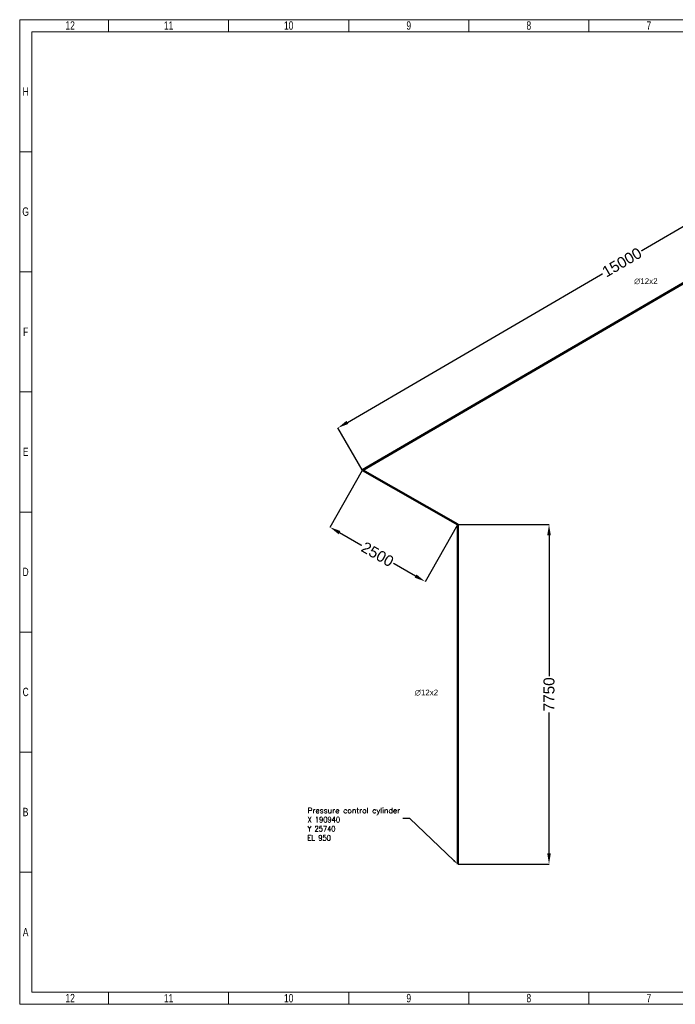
# Model space of a CAD drawing. Header units: millimetres. Extents: x 136540 to 167986, y -70244 to -47782.
# Tile 1 of 14: x 136540 to 151497, y -70244 to -47782. Entities that reach past the tile are written whole.
import ezdxf
from ezdxf import colors
from ezdxf.entities.mleader import LeaderData, LeaderLine
from ezdxf.math import Vec2, Vec3

# ---------------------------------------------------------------- set-up
doc = ezdxf.new("R2010")
doc.units = ezdxf.units.MM
doc.header["$LTSCALE"] = 0.25
doc.linetypes.add('HS_Solid', pattern=[0])
for name, color, linetype in [('Annotation', 7, 'Continuous'), ('COTAS', 136, 'Continuous'), ('Dimension', 1, 'Continuous')]:
    doc.layers.add(name, color=color, linetype=linetype)
doc.layers.add('Pipe Small Bore', color=30, linetype='Continuous', lineweight=50)
doc.styles.add('AdskIsoMetric', font='romans.shx')
doc.styles.add('MtXpl_Arial_Unicode_', font='ARIALUNI.ttf')
doc.styles.add('SLDTEXTSTYLE3', font='TXT', dxfattribs={"width": 0.75})
doc.styles.get("Standard").update_dxf_attribs({"font": 'arial.ttf'})
doc.dimstyles.new('AdskIsoMetric', dxfattribs={"dimtxt": 2.5, "dimasz": 2.5, "dimexe": 1, "dimexo": 2, "dimgap": 0.8, "dimtad": 1, "dimdec": 0, "dimrnd": 1, "dimzin": 0, "dimdsep": 46, "dimtxsty": 'AdskIsoMetric', "dimcen": 0, "dimclrt": 7, "dimadec": 0, "dimazin": 0, "dimtfac": 1, "dimtdec": 0, "dimtmove": 1, "dimatfit": 3, "dimfxl": 1, "dimtfill": 1, "dimfrac": 2, "dimtolj": 1, "dimtzin": 0, "dimarcsym": 0})

# ---------------------------------------------------------------- blocks, each defined once
blk = doc.blocks.new('cajetin')
at = {"color": 7, "linetype": 'Continuous', "lineweight": 18}
for p, q in [((0, 0), (0, 615)), ((0, 615), (861, 615)), ((55.5, 607.5), (55.5, 615)), ((130.5, 607.5), (130.5, 615)), ((205.5, 607.5), (205.5, 615)), ((280.5, 607.5), (280.5, 615)), ((355.5, 607.5), (355.5, 615)), ((7.5, 7.5), (7.5, 607.5)), ((7.5, 607.5), (853.5, 607.5)), ((7.5, 532.5), (0, 532.5)), ((7.5, 457.5), (0, 457.5)), ((7.5, 382.5), (0, 382.5)), ((7.5, 307.5), (0, 307.5)), ((7.5, 307.5), (7.5, 307.5)), ((7.5, 232.5), (0, 232.5)), ((7.5, 157.5), (0, 157.5)), ((7.5, 82.5), (0, 82.5)), ((853.5, 7.5), (7.5, 7.5)), ((55.5, 7.5), (55.5, 0)), ((130.5, 7.5), (130.5, 0)), ((205.5, 7.5), (205.5, 0)), ((280.5, 7.5), (280.5, 0)), ((355.5, 7.5), (355.5, 0)), ((861, 0), (0, 0))]:
    blk.add_line(p, q, dxfattribs=at)
at = {"color": 7, "linetype": 'Continuous', "lineweight": 0, "char_height": 5.25, "attachment_point": 2, "style": 'SLDTEXTSTYLE3'}
for s, insert in [('12', (31.51, 613.99)), ('11', (93.01, 613.99)), ('10', (168.01, 613.99)), ('9', (243.01, 613.99)), ('8', (318.01, 613.99)), ('7', (393.01, 613.99)), ('H', (3.75, 572.74)), ('G', (3.68, 497.74)), ('F', (3.71, 422.74)), ('E', (3.74, 347.74)), ('D', (3.68, 272.74)), ('C', (3.73, 197.74)), ('B', (3.69, 122.74)), ('A', (3.7, 47.74)), ('12', (31.51, 6.49)), ('11', (93.01, 6.49)), ('10', (168.01, 6.49)), ('9', (243.01, 6.49)), ('8', (318.01, 6.49)), ('7', (393.01, 6.49))]:
    blk.add_mtext(s, dxfattribs=dict(at, insert=insert))
blk = doc.blocks.new('*D62')
at = {"layer": 'Defpoints', "color": 0}
for p in [(157320, -50506), (143799, -57095), (144360, -58058)]:
    blk.add_point(p, dxfattribs=at)
at = {"layer": 'Dimension', "color": 0, "lineweight": -2}
for p, q in [((157315, -50497), (156756, -49538)), ((156543, -49668), (150678, -53086)), ((144015, -56969), (149879, -53551)), ((144355, -58050), (143796, -57090))]:
    blk.add_line(p, q, dxfattribs=at)
at = {"layer": 'Dimension', "color": 0}
for points in [[(156564, -49704), (156522, -49632), (156759, -49542)], [(143994, -56933), (144036, -57005), (143799, -57095)]]:
    blk.add_solid(points, dxfattribs=at)
at = {"layer": 'Dimension', "color": 7, "insert": (150279, -53318), "char_height": 250, "attachment_point": 5, "rotation": 30.2327, "bg_fill": 3, "box_fill_scale": 1.1, "bg_fill_color": 257, "bg_fill_transparency": 0}
blk.add_mtext('\\A1;15000', dxfattribs=at)
blk = doc.blocks.new('*D71')
at = {"layer": 'Defpoints', "color": 0}
for p in [(146532, -59298), (148616, -59298), (146532, -67048)]:
    blk.add_point(p, dxfattribs=at)
at = {"layer": 'Dimension', "color": 0, "lineweight": -2}
for p, q in [((146542, -59298), (148621, -59298)), ((148616, -59548), (148616, -62797)), ((148616, -66798), (148616, -63549)), ((146542, -67048), (148621, -67048))]:
    blk.add_line(p, q, dxfattribs=at)
at = {"layer": 'Dimension', "color": 0}
for points in [[(148658, -59548), (148574, -59548), (148616, -59298)], [(148574, -66798), (148658, -66798), (148616, -67048)]]:
    blk.add_solid(points, dxfattribs=at)
at = {"layer": 'Dimension', "color": 7, "insert": (148616, -63173), "char_height": 250, "attachment_point": 5, "rotation": 89.9998, "bg_fill": 3, "box_fill_scale": 1.1, "bg_fill_color": 257, "bg_fill_transparency": 0}
blk.add_mtext('\\A1;7750', dxfattribs=at)
blk = doc.blocks.new('*D72')
at = {"layer": 'Defpoints', "color": 0}
for p in [(144360, -58058), (146532, -59298), (145789, -60599)]:
    blk.add_point(p, dxfattribs=at)
at = {"layer": 'Dimension', "color": 0, "lineweight": -2}
for p, q in [((144355, -58067), (143615, -59364)), ((143835, -59483), (144374, -59791)), ((146527, -59306), (145787, -60603)), ((145572, -60475), (145033, -60167))]:
    blk.add_line(p, q, dxfattribs=at)
at = {"layer": 'Dimension', "color": 0}
for points in [[(143856, -59447), (143814, -59520), (143618, -59360)], [(145551, -60511), (145593, -60439), (145789, -60599)]]:
    blk.add_solid(points, dxfattribs=at)
at = {"layer": 'Dimension', "color": 7, "insert": (144704, -59979), "char_height": 250, "attachment_point": 5, "rotation": 330.2866, "bg_fill": 3, "box_fill_scale": 1.1, "bg_fill_color": 257, "bg_fill_transparency": 0}
blk.add_mtext('\\A1;2500', dxfattribs=at)
blk = doc.blocks.new('zw$8E19')
at = {"layer": 'Pipe Small Bore'}
for points in [[(1255, 8989), (14215, 16542)], [(14215, 16542), (14215, 13042)], [(9895, 10524), (14215, 13042)], [(14215, 13042), (14474, 13193)], [(14215, 13042), (14215, 8792)], [(9895, 10524), (10981, 9905)], [(10981, 9905), (10981, 5655)], [(1255, 8989), (3427, 7750)], [(12271, 7659), (14215, 8792)], [(12703, 8161), (12703, 7911)], [(12271, 7909), (12271, 7659)], [(12487, 8035), (12487, 7785)], [(3427, 7750), (3427, 0)], [(10981, 5655), (12110, 5010)], [(12110, 5260), (12110, 5010)]]:
    blk.add_lwpolyline(points, dxfattribs=at)
at = {"char_height": 125, "attachment_point": 1, "style": 'AdskIsoMetric'}
for s, insert in [("Melter #1^JNeumatic maintenance unit^J\\A1;Connection: 3/4''G^J\\A0;\\W0.8;X 205940^JY 28240^JEL 5200", (15378, 16510)), ('Launder laser cooling^J{\\W0.8;X 204940^JY 28240^JEL 950}', (15527, 8124)), ('Launder Dam Cylinder^J{\\W0.8;X 204690^JY 28240^JEL 950}', (15522, 7038)), ('Launder Dam Cylinder^J{\\W0.8;X 204440^JY 28240^JEL 950}', (12636, 6308)), ('Flexible for tilting^J{\\W0.8;X 200940^JY 25690^JEL 950}', (12920, 4915)), ('Pressure control cylinder^J{\\W0.8;X 190940^JY 25740^JEL 950}', (0, 1287))]:
    blk.add_mtext_dynamic_manual_height_columns(s, width=199051.18, gutter_width=625, heights=[0], dxfattribs=dict(at, insert=insert))
at = {"layer": 'COTAS', "color": 7, "linetype": 'HS_Solid', "style": 'MtXpl_Arial_Unicode_'}
for s, p in [('∅12x2', (13359, 14630)), ('∅12x2', (7453, 13237)), ('%%C20x2', (11953, 12499)), ('∅16x2', (13428, 11091)), ('%%C20x2', (10097, 8424)), ('∅12x2', (11993, 8546)), ('∅12x2', (11997, 8355)), ('∅12x2', (12011, 8144)), ('∅16x2', (13358, 7817)), ('%%C20x2', (11042, 5081)), ('∅12x2', (2447, 3852))]:
    blk.add_text(s, height=130, dxfattribs=at).set_placement(p)
at = {"layer": 'Annotation'}
ml = blk.add_multileader_mtext('Standard', dxfattribs=at)
ml.set_content('')
ml.set_leader_properties()
ml.build(insert=Vec2(0, 0))
ml.multileader.update_dxf_attribs({"dogleg_length": 3.06, "arrow_head_size": 125})
ctx = ml.context
ctx.base_point, ctx.char_height, ctx.arrow_head_size, ctx.landing_gap_size, ctx.plane_origin = Vec3(15432, 15788), 200, 125, 100, Vec3(8510, 2453)
ctx.text_align_type = 2
notes = []
notes.append((ctx, [(0, (1, 1, 0), (15278, 15788), (1, 0), 153, [(0, [(14474, 13193)], 256, [])])]))
ctx.mtext, ml.multileader.dxf.content_type = None, 0
ml = blk.add_multileader_mtext('Standard', dxfattribs=at)
ml.set_content('')
ml.set_leader_properties()
ml.build(insert=Vec2(0, 0))
ml.multileader.update_dxf_attribs({"dogleg_length": 3.06, "arrow_head_size": 125})
ctx = ml.context
ctx.base_point, ctx.char_height, ctx.arrow_head_size, ctx.landing_gap_size, ctx.plane_origin = Vec3(15414, 7617), 200, 125, 100, Vec3(6628, -2351)
ctx.text_align_type = 2
notes.append((ctx, [(0, (1, 1, 0), (15261, 7617), (1, 0), 153, [(0, [(12703, 8161)], 256, [])])]))
ctx.mtext, ml.multileader.dxf.content_type = None, 0
ml = blk.add_multileader_mtext('Standard', dxfattribs=at)
ml.set_content('')
ml.set_leader_properties()
ml.build(insert=Vec2(0, 0))
ml.multileader.update_dxf_attribs({"dogleg_length": 3.06, "arrow_head_size": 125})
ctx = ml.context
ctx.base_point, ctx.char_height, ctx.arrow_head_size, ctx.landing_gap_size, ctx.plane_origin = Vec3(12830, 6468), 200, 125, 100, Vec3(6196, -2603)
ctx.text_align_type = 2
notes.append((ctx, [(0, (1, 1, 0), (12677, 6468), (1, 0), 153, [(0, [(12271, 7909)], 256, [])])]))
ctx.mtext, ml.multileader.dxf.content_type = None, 0
ml = blk.add_multileader_mtext('Standard', dxfattribs=at)
ml.set_content('')
ml.set_leader_properties()
ml.build(insert=Vec2(0, 0))
ml.multileader.update_dxf_attribs({"dogleg_length": 3.06, "arrow_head_size": 125})
ctx = ml.context
ctx.base_point, ctx.char_height, ctx.arrow_head_size, ctx.landing_gap_size, ctx.plane_origin = Vec3(15224, 6682), 200, 125, 100, Vec3(6412, -2477)
ctx.text_align_type = 2
notes.append((ctx, [(0, (1, 1, 0), (15071, 6682), (1, 0), 153, [(0, [(12487, 8035)], 256, [])])]))
ctx.mtext, ml.multileader.dxf.content_type = None, 0
ml = blk.add_multileader_mtext('Standard', dxfattribs=at)
ml.set_content('')
ml.set_leader_properties()
ml.build(insert=Vec2(0, 0))
ml.multileader.update_dxf_attribs({"dogleg_length": 3.06, "arrow_head_size": 125})
ctx = ml.context
ctx.base_point, ctx.char_height, ctx.arrow_head_size, ctx.landing_gap_size, ctx.plane_origin = Vec3(12839, 4853), 200, 125, 100, Vec3(6145, -5480)
ctx.text_align_type = 2
notes.append((ctx, [(0, (1, 1, 0), (12686, 4853), (1, 0), 153, [(0, [(12110, 5260)], 256, [])])]))
ctx.mtext, ml.multileader.dxf.content_type = None, 0
ml = blk.add_multileader_mtext('Standard', dxfattribs=at)
ml.set_content('')
ml.set_leader_properties()
ml.build(insert=Vec2(0, 0))
ml.multileader.update_dxf_attribs({"dogleg_length": 3.06, "arrow_head_size": 125})
ctx = ml.context
ctx.base_point, ctx.char_height, ctx.arrow_head_size, ctx.landing_gap_size, ctx.plane_origin = Vec3(2179, 1042), 200, 125, 100, Vec3(-2649, -10512)
notes.append((ctx, [(0, (1, 1, 0), (2332, 1042), (-1, 0), 153, [(0, [(3427, 0)], 256, [])])]))
ctx.mtext, ml.multileader.dxf.content_type = None, 0
for ctx, leaders in notes:
    for number, flags, end, landing, length, lines in leaders:
        leader = LeaderData()
        leader.index, (leader.has_last_leader_line, leader.has_dogleg_vector, leader.attachment_direction) = number, flags
        leader.last_leader_point, leader.dogleg_vector, leader.dogleg_length = Vec3(end), Vec3(landing), length
        for number, points, colour, breaks in lines:
            line = LeaderLine()
            line.index, line.vertices, line.color, line.breaks = number, Vec3.list(points), colors.encode_raw_color(colour), breaks
            leader.lines.append(line)
        ctx.leaders.append(leader)

msp = doc.modelspace()

# ---------------------------------------------------------------- block references
at = {"xscale": 36.5234375, "yscale": 36.5234375, "zscale": 36.5234375}
msp.add_blockref('cajetin', (136539.8, -70244.4), dxfattribs=at)
msp.add_blockref('zw$8E19', (143105, -67047.7))

# ---------------------------------------------------------------- next in the draw order: dimensions: what is measured, and where the dimension line sits
at = {"layer": 'Dimension'}
for p1, p2, distance, picture, middle in [((157320.2, -50505.8), (144360.4, -58058.5), -1115.6, '*D62', (150278.6, -53318.3)), ((146531.7, -67047.6), (146531.7, -59297.6), -2084.3, '*D71', (148616, -63172.7))]:
    dim = msp.add_aligned_dim(p1=p1, p2=p2, distance=distance, dimstyle='AdskIsoMetric', override={"dimscale": 5, "dimtxt": 50, "dimasz": 50, "dimtad": 0, "dimrnd": 10, "dimtxsty": 'Standard', "dimtfill": 1, "dimtfillclr": 0}, dxfattribs=at)
    dim.commit()
    dim.dimension.update_dxf_attribs({"geometry": picture, "text_midpoint": middle})

# ---------------------------------------------------------------- next in the draw order: dimensions: what is measured, and where the dimension line sits
dim = msp.add_aligned_dim(p1=(144360.4, -58058.5), p2=(146531.7, -59297.6), distance=-1498, dimstyle='AdskIsoMetric', override={"dimscale": 5, "dimtxt": 50, "dimasz": 50, "dimtad": 0, "dimrnd": 10, "dimtxsty": 'Standard', "dimtfill": 1, "dimtfillclr": 0}, dxfattribs=at)
dim.commit()
dim.dimension.update_dxf_attribs({"geometry": '*D72', "text_midpoint": (144703.6, -59979.1)})

doc.saveas('drawing.dxf')
